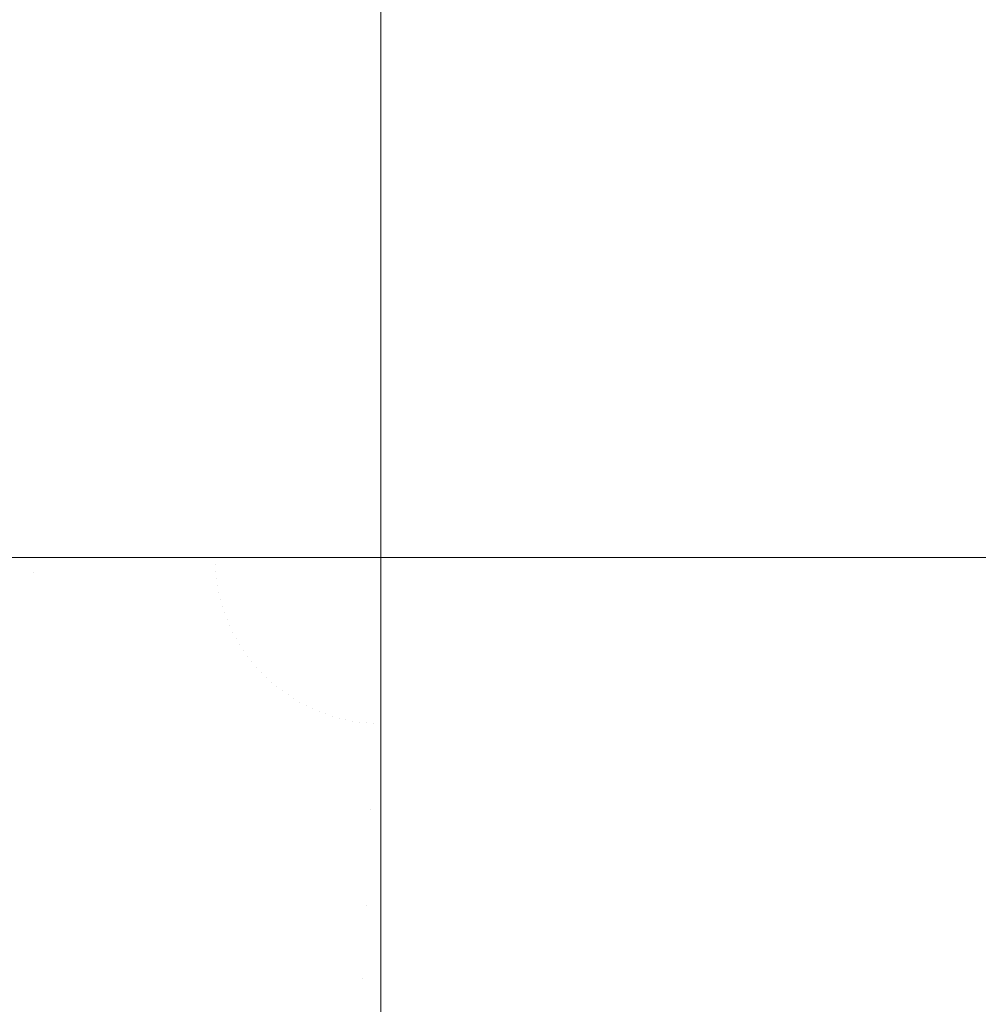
# Model space of a CAD drawing. Header units: centimetres. Extents: x -26 to 27.3, y -25.3 to -23.5.
# Tile 15 of 200: x -25.8992 to -25.8765, y -25.1704 to -25.1472. Entities that reach past the tile are written whole.
import ezdxf

# ---------------------------------------------------------------- set-up
doc = ezdxf.new("R2010")
doc.units = ezdxf.units.CM
doc.header["$LTSCALE"] = 2.54
doc.layers.add('Lucido design-1', color=7, linetype='Continuous')

# ---------------------------------------------------------------- blocks, each defined once
blk = doc.blocks.new('Gruppo-4-1')
at = {"color": 7, "linetype": 'Continuous', "lineweight": 9}
for points, invisible_edges in [([(-25.900592, -25.159888, -350.082171), (-25.900592, -23.559888, -350.082171), (-25.896608, -23.559888, -350.082489), (-25.896608, -25.159888, -350.082489)], 5), ([(-25.898866, -23.559888, -349.283005), (-25.90059, -23.559888, -349.283185), (-25.90059, -25.159888, -349.283185), (-25.898866, -25.159888, -349.283005)], 10), ([(-25.898866, -25.159888, -349.283005), (-25.896606, -25.159888, -349.282868), (-25.896606, -23.559888, -349.282868), (-25.898866, -23.559888, -349.283005)], 10), ([(-25.896608, -25.159888, -350.082489), (-25.896608, -23.559888, -350.082489), (-25.892619, -23.559888, -350.082647), (-25.892619, -25.159888, -350.082647)], 5), ([(-25.894563, -23.559888, -349.282743), (-25.896606, -23.559888, -349.282868), (-25.896606, -25.159888, -349.282868), (-25.894563, -25.159888, -349.282743)], 10), ([(-25.894563, -25.159888, -349.282743), (-25.892619, -25.159888, -349.282705), (-25.892619, -23.559888, -349.282705), (-25.894563, -23.559888, -349.282743)], 10), ([(-25.892619, -23.559888, -349.282705), (-25.892619, -25.159888, -349.282705), (-25.890647, -25.159888, -349.282667), (-25.890647, -23.559888, -349.282667)], 1), ([(-25.892619, -25.159888, -350.082647), (-25.892619, -23.559888, -350.082647), (-25.890647, -23.559888, -350.082667), (-25.890647, -25.159888, -350.082667)], 1), ([(-25.890647, -25.159888, -350.082667), (-25.890647, -23.559888, -350.082667), (-8.190647, -23.559888, -350.082667), (-8.190647, -24.759888, -350.082667)], 8), ([(-8.190647, -24.759888, -350.082667), (-8.190377, -24.77262, -350.082667), (-25.890647, -25.159888, -350.082667)], 10), ([(-8.190377, -24.77262, -350.082667), (-8.189566, -24.78533, -350.082667), (-25.890647, -25.159888, -350.082667)], 10), ([(-25.890647, -25.159888, -350.082667), (-8.189566, -24.78533, -350.082667), (-8.188217, -24.797993, -350.082667)], 9), ([(-8.188217, -24.797993, -350.082667), (-8.186332, -24.810588, -350.082667), (-25.890647, -25.159888, -350.082667)], 10), ([(-8.186332, -24.810588, -350.082667), (-8.183914, -24.823092, -350.082667), (-25.890647, -25.159888, -350.082667)], 10), ([(-25.890647, -25.159888, -350.082667), (-8.183914, -24.823092, -350.082667), (-8.180967, -24.835481, -350.082667)], 9), ([(-8.180967, -24.835481, -350.082667), (-8.177497, -24.847735, -350.082667), (-25.890647, -25.159888, -350.082667)], 10), ([(-25.890647, -25.159888, -350.082667), (-8.177497, -24.847735, -350.082667), (-8.17351, -24.85983, -350.082667)], 9), ([(-25.890647, -25.159888, -350.082667), (-8.17351, -24.85983, -350.082667), (-8.169014, -24.871745, -350.082667)], 9), ([(-25.890647, -25.159888, -350.082667), (-8.169014, -24.871745, -350.082667), (-8.164016, -24.883458, -350.082667)], 9), ([(-25.890647, -25.159888, -350.082667), (-8.164016, -24.883458, -350.082667), (-8.158525, -24.894949, -350.082667)], 9), ([(-8.158525, -24.894949, -350.082667), (-8.152551, -24.906196, -350.082667), (-25.890647, -25.159888, -350.082667)], 10), ([(-25.890647, -25.159888, -350.082667), (-8.152551, -24.906196, -350.082667), (-8.146106, -24.91718, -350.082667)], 9), ([(-8.146106, -24.91718, -350.082667), (-8.1392, -24.92788, -350.082667), (-25.890647, -25.159888, -350.082667)], 10), ([(-8.1392, -24.92788, -350.082667), (-8.131846, -24.938278, -350.082667), (-25.890647, -25.159888, -350.082667)], 10), ([(-25.890647, -25.159888, -350.082667), (-8.131846, -24.938278, -350.082667), (-8.124058, -24.948354, -350.082667)], 9), ([(-25.890647, -25.159888, -350.082667), (-8.124058, -24.948354, -350.082667), (-8.115849, -24.95809, -350.082667)], 9), ([(-25.890647, -25.159888, -350.082667), (-8.115849, -24.95809, -350.082667), (-8.107234, -24.96747, -350.082667)], 9), ([(-8.107234, -24.96747, -350.082667), (-8.098229, -24.976475, -350.082667), (-25.890647, -25.159888, -350.082667)], 10), ([(-25.890647, -25.159888, -350.082667), (-8.098229, -24.976475, -350.082667), (-8.088849, -24.98509, -350.082667)], 9), ([(-8.088849, -24.98509, -350.082667), (-8.079113, -24.993299, -350.082667), (-25.890647, -25.159888, -350.082667)], 10), ([(-8.079113, -24.993299, -350.082667), (-8.069037, -25.001087, -350.082667), (-25.890647, -25.159888, -350.082667)], 10), ([(-25.890647, -25.159888, -350.082667), (-8.069037, -25.001087, -350.082667), (-8.058639, -25.008441, -350.082667)], 9), ([(-8.058639, -25.008441, -350.082667), (-8.047939, -25.015347, -350.082667), (-25.890647, -25.159888, -350.082667)], 10), ([(-25.890647, -25.159888, -350.082667), (-8.047939, -25.015347, -350.082667), (-8.036955, -25.021792, -350.082667)], 9), ([(-25.890647, -25.159888, -350.082667), (-8.036955, -25.021792, -350.082667), (-8.025708, -25.027766, -350.082667)], 9), ([(-8.025708, -25.027766, -350.082667), (-8.014217, -25.033257, -350.082667), (-25.890647, -25.159888, -350.082667)], 10), ([(-25.890647, -25.159888, -350.082667), (-8.014217, -25.033257, -350.082667), (-8.002504, -25.038255, -350.082667)], 9), ([(-8.002504, -25.038255, -350.082667), (-7.990589, -25.042751, -350.082667), (-25.890647, -25.159888, -350.082667)], 10), ([(-25.890647, -25.159888, -350.082667), (-7.990589, -25.042751, -350.082667), (-7.978494, -25.046738, -350.082667)], 9), ([(-25.890647, -25.159888, -350.082667), (-7.978494, -25.046738, -350.082667), (-7.96624, -25.050208, -350.082667)], 9), ([(-7.96624, -25.050208, -350.082667), (-7.953851, -25.053155, -350.082667), (-25.890647, -25.159888, -350.082667)], 10), ([(-25.890647, -25.159888, -350.082667), (-7.953851, -25.053155, -350.082667), (-7.941347, -25.055573, -350.082667)], 9), ([(-25.890647, -25.159888, -350.082667), (-7.941347, -25.055573, -350.082667), (-7.928752, -25.057458, -350.082667)], 9), ([(-7.928752, -25.057458, -350.082667), (-7.916089, -25.058807, -350.082667), (-25.890647, -25.159888, -350.082667)], 10), ([(-25.890647, -25.159888, -350.082667), (-7.916089, -25.058807, -350.082667), (-7.903379, -25.059618, -350.082667)], 9), ([(-25.890647, -25.159888, -350.082667), (-7.903379, -25.059618, -350.082667), (-7.890647, -25.059888, -350.082667)], 9), ([(-7.890647, -25.059888, -350.082667), (9.209353, -25.059888, -350.082667), (-25.890647, -25.159888, -350.082667)], 10), ([(9.209353, -25.059888, -350.082667), (27.209353, -25.159888, -350.082667), (-25.890647, -25.159888, -350.082667)], 9), ([(-25.903145, -25.160419, -349.283452), (-25.898859, -25.160237, -349.283005), (-25.898866, -25.159888, -349.283005), (-25.90059, -25.159888, -349.283185)], 11), ([(-25.900583, -25.16031, -350.082171), (-25.900592, -25.159888, -350.082171), (-25.896608, -25.159888, -350.082489), (-25.896602, -25.160141, -350.082489)], 13), ([(-25.896606, -25.159888, -349.282868), (-25.898866, -25.159888, -349.283005), (-25.898859, -25.160237, -349.283005)], 10), ([(-25.898859, -25.160237, -349.283005), (-25.894559, -25.160054, -349.282743), (-25.894563, -25.159888, -349.282743), (-25.896606, -25.159888, -349.282868)], 11), ([(-25.896602, -25.160141, -350.082489), (-25.896608, -25.159888, -350.082489), (-25.892619, -25.159888, -350.082647), (-25.892617, -25.159972, -350.082647)], 13), ([(-25.896586, -25.160393, -350.082489), (-25.896602, -25.160141, -350.082489), (-25.892617, -25.159972, -350.082647), (-25.892612, -25.160055, -350.082647)], 15), ([(-25.892619, -25.159888, -349.282705), (-25.894563, -25.159888, -349.282743), (-25.894559, -25.160054, -349.282743)], 10), ([(-25.894559, -25.160054, -349.282743), (-25.890647, -25.159888, -349.282667), (-25.892619, -25.159888, -349.282705)], 9), ([(-25.890647, -25.159888, -349.282667), (-25.894559, -25.160054, -349.282743), (-25.894549, -25.16022, -349.282743)], 11), ([(-25.890647, -25.159888, -349.282667), (-25.894549, -25.16022, -349.282743), (-25.894531, -25.160385, -349.282743)], 11), ([(-25.890647, -25.159888, -349.282667), (-25.894531, -25.160385, -349.282743), (-25.894506, -25.16055, -349.282743)], 11), ([(-25.890647, -25.159888, -349.282667), (-25.894506, -25.16055, -349.282743), (-25.894475, -25.160713, -349.282743)], 11), ([(-25.890647, -25.159888, -349.282667), (-25.894475, -25.160713, -349.282743), (-25.894436, -25.160875, -349.282743)], 11), ([(-25.890647, -25.159888, -349.282667), (-25.894436, -25.160875, -349.282743), (-25.894391, -25.161035, -349.282743)], 11), ([(-25.890647, -25.159888, -349.282667), (-25.894391, -25.161035, -349.282743), (-25.894339, -25.161192, -349.282743)], 11), ([(-25.890647, -25.159888, -349.282667), (-25.894339, -25.161192, -349.282743), (-25.89428, -25.161348, -349.282743)], 11), ([(-25.890647, -25.159888, -349.282667), (-25.89428, -25.161348, -349.282743), (-25.894215, -25.161501, -349.282743)], 11), ([(-25.890647, -25.159888, -349.282667), (-25.894215, -25.161501, -349.282743), (-25.894144, -25.161651, -349.282743)], 11), ([(-25.890647, -25.159888, -349.282667), (-25.894144, -25.161651, -349.282743), (-25.894066, -25.161798, -349.282743)], 11), ([(-25.890647, -25.159888, -349.282667), (-25.894066, -25.161798, -349.282743), (-25.893981, -25.161941, -349.282743)], 11), ([(-25.890647, -25.159888, -349.282667), (-25.893981, -25.161941, -349.282743), (-25.893891, -25.162081, -349.282743)], 11), ([(-25.890647, -25.159888, -349.282667), (-25.893891, -25.162081, -349.282743), (-25.893795, -25.162216, -349.282743)], 11), ([(-25.890647, -25.159888, -349.282667), (-25.893795, -25.162216, -349.282743), (-25.893694, -25.162348, -349.282743)], 11), ([(-25.890647, -25.159888, -349.282667), (-25.893694, -25.162348, -349.282743), (-25.893586, -25.162475, -349.282743)], 11), ([(-25.890647, -25.159888, -349.282667), (-25.893586, -25.162475, -349.282743), (-25.893474, -25.162597, -349.282743)], 11), ([(-25.890647, -25.159888, -349.282667), (-25.893474, -25.162597, -349.282743), (-25.893356, -25.162715, -349.282743)], 11), ([(-25.890647, -25.159888, -349.282667), (-25.893356, -25.162715, -349.282743), (-25.893234, -25.162827, -349.282743)], 11), ([(-25.890647, -25.159888, -349.282667), (-25.893234, -25.162827, -349.282743), (-25.893107, -25.162935, -349.282743)], 11), ([(-25.890647, -25.159888, -349.282667), (-25.893107, -25.162935, -349.282743), (-25.892975, -25.163036, -349.282743)], 11), ([(-25.890647, -25.159888, -349.282667), (-25.892975, -25.163036, -349.282743), (-25.89284, -25.163132, -349.282743)], 11), ([(-25.890647, -25.159888, -349.282667), (-25.89284, -25.163132, -349.282743), (-25.8927, -25.163222, -349.282743)], 11), ([(-25.890647, -25.159888, -349.282667), (-25.8927, -25.163222, -349.282743), (-25.892557, -25.163307, -349.282743)], 11), ([(-25.892617, -25.159972, -350.082647), (-25.892619, -25.159888, -350.082647), (-25.890647, -25.159888, -350.082667)], 9), ([(-25.892612, -25.160055, -350.082647), (-25.892617, -25.159972, -350.082647), (-25.890647, -25.159888, -350.082667)], 11), ([(-25.892603, -25.160138, -350.082647), (-25.892612, -25.160055, -350.082647), (-25.890647, -25.159888, -350.082667)], 11), ([(-25.892591, -25.160221, -350.082647), (-25.892603, -25.160138, -350.082647), (-25.890647, -25.159888, -350.082667)], 11), ([(-25.892575, -25.160303, -350.082647), (-25.892591, -25.160221, -350.082647), (-25.890647, -25.159888, -350.082667)], 11), ([(-25.892555, -25.160385, -350.082647), (-25.892575, -25.160303, -350.082647), (-25.890647, -25.159888, -350.082667)], 11), ([(-25.890647, -25.159888, -349.282667), (-25.892557, -25.163307, -349.282743), (-25.89241, -25.163384, -349.282743)], 11), ([(-25.892533, -25.160465, -350.082647), (-25.892555, -25.160385, -350.082647), (-25.890647, -25.159888, -350.082667)], 11), ([(-25.892506, -25.160545, -350.082647), (-25.892533, -25.160465, -350.082647), (-25.890647, -25.159888, -350.082667)], 11), ([(-25.892477, -25.160623, -350.082647), (-25.892506, -25.160545, -350.082647), (-25.890647, -25.159888, -350.082667)], 11), ([(-25.892444, -25.1607, -350.082647), (-25.892477, -25.160623, -350.082647), (-25.890647, -25.159888, -350.082667)], 11), ([(-25.892408, -25.160776, -350.082647), (-25.892444, -25.1607, -350.082647), (-25.890647, -25.159888, -350.082667)], 11), ([(-25.890647, -25.159888, -349.282667), (-25.89241, -25.163384, -349.282743), (-25.89226, -25.163456, -349.282743)], 11), ([(-25.892369, -25.16085, -350.082647), (-25.892408, -25.160776, -350.082647), (-25.890647, -25.159888, -350.082667)], 11), ([(-25.892326, -25.160922, -350.082647), (-25.892369, -25.16085, -350.082647), (-25.890647, -25.159888, -350.082667)], 11), ([(-25.892281, -25.160992, -350.082647), (-25.892326, -25.160922, -350.082647), (-25.890647, -25.159888, -350.082667)], 11), ([(-25.892233, -25.161061, -350.082647), (-25.892281, -25.160992, -350.082647), (-25.890647, -25.159888, -350.082667)], 11), ([(-25.890647, -25.159888, -349.282667), (-25.89226, -25.163456, -349.282743), (-25.892107, -25.163521, -349.282743)], 11), ([(-25.892181, -25.161127, -350.082647), (-25.892233, -25.161061, -350.082647), (-25.890647, -25.159888, -350.082667)], 11), ([(-25.892127, -25.161191, -350.082647), (-25.892181, -25.161127, -350.082647), (-25.890647, -25.159888, -350.082667)], 11), ([(-25.892071, -25.161253, -350.082647), (-25.892127, -25.161191, -350.082647), (-25.890647, -25.159888, -350.082667)], 11), ([(-25.890647, -25.159888, -349.282667), (-25.892107, -25.163521, -349.282743), (-25.891951, -25.16358, -349.282743)], 11), ([(-25.892012, -25.161312, -350.082647), (-25.892071, -25.161253, -350.082647), (-25.890647, -25.159888, -350.082667)], 11), ([(-25.89195, -25.161368, -350.082647), (-25.892012, -25.161312, -350.082647), (-25.890647, -25.159888, -350.082667)], 11), ([(-25.890647, -25.159888, -349.282667), (-25.891951, -25.16358, -349.282743), (-25.891794, -25.163632, -349.282743)], 11), ([(-25.891886, -25.161422, -350.082647), (-25.89195, -25.161368, -350.082647), (-25.890647, -25.159888, -350.082667)], 11), ([(-25.89182, -25.161474, -350.082647), (-25.891886, -25.161422, -350.082647), (-25.890647, -25.159888, -350.082667)], 11), ([(-25.891751, -25.161522, -350.082647), (-25.89182, -25.161474, -350.082647), (-25.890647, -25.159888, -350.082667)], 11), ([(-25.890647, -25.159888, -349.282667), (-25.891794, -25.163632, -349.282743), (-25.891634, -25.163677, -349.282743)], 11), ([(-25.891681, -25.161567, -350.082647), (-25.891751, -25.161522, -350.082647), (-25.890647, -25.159888, -350.082667)], 11), ([(-25.891609, -25.16161, -350.082647), (-25.891681, -25.161567, -350.082647), (-25.890647, -25.159888, -350.082667)], 11), ([(-25.890647, -25.159888, -349.282667), (-25.891634, -25.163677, -349.282743), (-25.891472, -25.163716, -349.282743)], 11), ([(-25.891535, -25.161649, -350.082647), (-25.891609, -25.16161, -350.082647), (-25.890647, -25.159888, -350.082667)], 11), ([(-25.891459, -25.161685, -350.082647), (-25.891535, -25.161649, -350.082647), (-25.890647, -25.159888, -350.082667)], 11), ([(-25.890647, -25.159888, -349.282667), (-25.891472, -25.163716, -349.282743), (-25.891309, -25.163747, -349.282743)], 11), ([(-25.891382, -25.161718, -350.082647), (-25.891459, -25.161685, -350.082647), (-25.890647, -25.159888, -350.082667)], 11), ([(-25.891304, -25.161747, -350.082647), (-25.891382, -25.161718, -350.082647), (-25.890647, -25.159888, -350.082667)], 11), ([(-25.890647, -25.159888, -349.282667), (-25.891309, -25.163747, -349.282743), (-25.891144, -25.163772, -349.282743)], 11), ([(-25.891224, -25.161774, -350.082647), (-25.891304, -25.161747, -350.082647), (-25.890647, -25.159888, -350.082667)], 11), ([(-25.891144, -25.161796, -350.082647), (-25.891224, -25.161774, -350.082647), (-25.890647, -25.159888, -350.082667)], 11), ([(-25.890647, -25.159888, -349.282667), (-25.891144, -25.163772, -349.282743), (-25.890979, -25.16379, -349.282743)], 11), ([(-25.891062, -25.161816, -350.082647), (-25.891144, -25.161796, -350.082647), (-25.890647, -25.159888, -350.082667)], 11), ([(-25.89098, -25.161832, -350.082647), (-25.891062, -25.161816, -350.082647), (-25.890647, -25.159888, -350.082667)], 11), ([(-25.890897, -25.161844, -350.082647), (-25.89098, -25.161832, -350.082647), (-25.890647, -25.159888, -350.082667)], 11), ([(-25.890647, -25.159888, -349.282667), (-25.890979, -25.16379, -349.282743), (-25.890813, -25.1638, -349.282743)], 11), ([(-25.890814, -25.161853, -350.082647), (-25.890897, -25.161844, -350.082647), (-25.890647, -25.159888, -350.082667)], 11), ([(-25.890731, -25.161858, -350.082647), (-25.890814, -25.161853, -350.082647), (-25.890647, -25.159888, -350.082667)], 11), ([(-25.890647, -25.159888, -349.282667), (-25.890813, -25.1638, -349.282743), (-25.890647, -25.163804, -349.282743)], 3), ([(-25.890647, -25.16186, -350.082647), (-25.890731, -25.161858, -350.082647), (-25.890647, -25.159888, -350.082667)], 3), ([(27.209353, -25.163804, -349.282743), (27.209353, -25.159888, -349.282667), (-25.890647, -25.159888, -349.282667), (-25.890647, -25.163804, -349.282743)], 8), ([(-25.890647, -25.16186, -350.082647), (-25.890647, -25.159888, -350.082667), (27.209353, -25.159888, -350.082667), (27.209353, -25.16186, -350.082647)], 8), ([(-25.900556, -25.160731, -350.082171), (-25.900583, -25.16031, -350.082171), (-25.896602, -25.160141, -350.082489), (-25.896586, -25.160393, -350.082489)], 15), ([(-25.894549, -25.16022, -349.282743), (-25.894559, -25.160054, -349.282743), (-25.898859, -25.160237, -349.283005), (-25.898837, -25.160585, -349.283005)], 15), ([(-25.896559, -25.160645, -350.082489), (-25.896586, -25.160393, -350.082489), (-25.892612, -25.160055, -350.082647), (-25.892603, -25.160138, -350.082647)], 15), ([(-25.896522, -25.160895, -350.082489), (-25.896559, -25.160645, -350.082489), (-25.892603, -25.160138, -350.082647), (-25.892591, -25.160221, -350.082647)], 15), ([(-25.898837, -25.160585, -349.283005), (-25.898859, -25.160237, -349.283005), (-25.903145, -25.160419, -349.283452), (-25.903111, -25.160949, -349.283452)], 15), ([(-25.900512, -25.161151, -350.082171), (-25.900556, -25.160731, -350.082171), (-25.896586, -25.160393, -350.082489), (-25.896559, -25.160645, -350.082489)], 15), ([(-25.894531, -25.160385, -349.282743), (-25.894549, -25.16022, -349.282743), (-25.898837, -25.160585, -349.283005), (-25.8988, -25.160932, -349.283005)], 15), ([(-25.894506, -25.16055, -349.282743), (-25.894531, -25.160385, -349.282743), (-25.8988, -25.160932, -349.283005), (-25.898748, -25.161277, -349.283005)], 15), ([(-25.896474, -25.161144, -350.082489), (-25.896522, -25.160895, -350.082489), (-25.892591, -25.160221, -350.082647), (-25.892575, -25.160303, -350.082647)], 15), ([(-25.896415, -25.16139, -350.082489), (-25.896474, -25.161144, -350.082489), (-25.892575, -25.160303, -350.082647), (-25.892555, -25.160385, -350.082647)], 15), ([(-25.896346, -25.161633, -350.082489), (-25.896415, -25.16139, -350.082489), (-25.892555, -25.160385, -350.082647), (-25.892533, -25.160465, -350.082647)], 15), ([(-25.8988, -25.160932, -349.283005), (-25.898837, -25.160585, -349.283005), (-25.903111, -25.160949, -349.283452), (-25.903055, -25.161477, -349.283452)], 15), ([(-25.900449, -25.161569, -350.082171), (-25.900512, -25.161151, -350.082171), (-25.896559, -25.160645, -350.082489), (-25.896522, -25.160895, -350.082489)], 15), ([(-25.894475, -25.160713, -349.282743), (-25.894506, -25.16055, -349.282743), (-25.898748, -25.161277, -349.283005), (-25.898682, -25.16162, -349.283005)], 15), ([(-25.896267, -25.161874, -350.082489), (-25.896346, -25.161633, -350.082489), (-25.892533, -25.160465, -350.082647), (-25.892506, -25.160545, -350.082647)], 15), ([(-25.896178, -25.16211, -350.082489), (-25.896267, -25.161874, -350.082489), (-25.892506, -25.160545, -350.082647), (-25.892477, -25.160623, -350.082647)], 15), ([(-25.896078, -25.162343, -350.082489), (-25.896178, -25.16211, -350.082489), (-25.892477, -25.160623, -350.082647), (-25.892444, -25.1607, -350.082647)], 15), ([(-25.900369, -25.161983, -350.082171), (-25.900449, -25.161569, -350.082171), (-25.896522, -25.160895, -350.082489), (-25.896474, -25.161144, -350.082489)], 15), ([(-25.894436, -25.160875, -349.282743), (-25.894475, -25.160713, -349.282743), (-25.898682, -25.16162, -349.283005), (-25.898601, -25.161959, -349.283005)], 15), ([(-25.894391, -25.161035, -349.282743), (-25.894436, -25.160875, -349.282743), (-25.898601, -25.161959, -349.283005), (-25.898506, -25.162295, -349.283005)], 15), ([(-25.895969, -25.162571, -350.082489), (-25.896078, -25.162343, -350.082489), (-25.892444, -25.1607, -350.082647), (-25.892408, -25.160776, -350.082647)], 15), ([(-25.895851, -25.162795, -350.082489), (-25.895969, -25.162571, -350.082489), (-25.892408, -25.160776, -350.082647), (-25.892369, -25.16085, -350.082647)], 15), ([(-25.895723, -25.163013, -350.082489), (-25.895851, -25.162795, -350.082489), (-25.892369, -25.16085, -350.082647), (-25.892326, -25.160922, -350.082647)], 15), ([(-25.898748, -25.161277, -349.283005), (-25.8988, -25.160932, -349.283005), (-25.903055, -25.161477, -349.283452), (-25.902976, -25.162002, -349.283452)], 15), ([(-25.894339, -25.161192, -349.282743), (-25.894391, -25.161035, -349.282743), (-25.898506, -25.162295, -349.283005), (-25.898397, -25.162626, -349.283005)], 15), ([(-25.895585, -25.163226, -350.082489), (-25.895723, -25.163013, -350.082489), (-25.892326, -25.160922, -350.082647), (-25.892281, -25.160992, -350.082647)], 15), ([(-25.895439, -25.163432, -350.082489), (-25.895585, -25.163226, -350.082489), (-25.892281, -25.160992, -350.082647), (-25.892233, -25.161061, -350.082647)], 15), ([(-25.895284, -25.163633, -350.082489), (-25.895439, -25.163432, -350.082489), (-25.892233, -25.161061, -350.082647), (-25.892181, -25.161127, -350.082647)], 15), ([(-25.895121, -25.163826, -350.082489), (-25.895284, -25.163633, -350.082489), (-25.892181, -25.161127, -350.082647), (-25.892127, -25.161191, -350.082647)], 15), ([(-25.898682, -25.16162, -349.283005), (-25.898748, -25.161277, -349.283005), (-25.902976, -25.162002, -349.283452), (-25.902875, -25.162523, -349.283452)], 15), ([(-25.900271, -25.162394, -350.082171), (-25.900369, -25.161983, -350.082171), (-25.896474, -25.161144, -350.082489), (-25.896415, -25.16139, -350.082489)], 15), ([(-25.89428, -25.161348, -349.282743), (-25.894339, -25.161192, -349.282743), (-25.898397, -25.162626, -349.283005), (-25.898274, -25.162953, -349.283005)], 15), ([(-25.894215, -25.161501, -349.282743), (-25.89428, -25.161348, -349.282743), (-25.898274, -25.162953, -349.283005), (-25.898137, -25.163274, -349.283005)], 15), ([(-25.89495, -25.164012, -350.082489), (-25.895121, -25.163826, -350.082489), (-25.892127, -25.161191, -350.082647), (-25.892071, -25.161253, -350.082647)], 15), ([(-25.894771, -25.164191, -350.082489), (-25.89495, -25.164012, -350.082489), (-25.892071, -25.161253, -350.082647), (-25.892012, -25.161312, -350.082647)], 15), ([(-25.894585, -25.164362, -350.082489), (-25.894771, -25.164191, -350.082489), (-25.892012, -25.161312, -350.082647), (-25.89195, -25.161368, -350.082647)], 15), ([(-25.894392, -25.164525, -350.082489), (-25.894585, -25.164362, -350.082489), (-25.89195, -25.161368, -350.082647), (-25.891886, -25.161422, -350.082647)], 15), ([(-25.900156, -25.1628, -350.082171), (-25.900271, -25.162394, -350.082171), (-25.896415, -25.16139, -350.082489), (-25.896346, -25.161633, -350.082489)], 15), ([(-25.894144, -25.161651, -349.282743), (-25.894215, -25.161501, -349.282743), (-25.898137, -25.163274, -349.283005), (-25.897986, -25.163588, -349.283005)], 15), ([(-25.894191, -25.16468, -350.082489), (-25.894392, -25.164525, -350.082489), (-25.891886, -25.161422, -350.082647), (-25.89182, -25.161474, -350.082647)], 15), ([(-25.893985, -25.164826, -350.082489), (-25.894191, -25.16468, -350.082489), (-25.89182, -25.161474, -350.082647), (-25.891751, -25.161522, -350.082647)], 15), ([(-25.893772, -25.164964, -350.082489), (-25.893985, -25.164826, -350.082489), (-25.891751, -25.161522, -350.082647), (-25.891681, -25.161567, -350.082647)], 15), ([(-25.893554, -25.165092, -350.082489), (-25.893772, -25.164964, -350.082489), (-25.891681, -25.161567, -350.082647), (-25.891609, -25.16161, -350.082647)], 15), ([(-25.898601, -25.161959, -349.283005), (-25.898682, -25.16162, -349.283005), (-25.902875, -25.162523, -349.283452), (-25.902752, -25.16304, -349.283452)], 15), ([(-25.900024, -25.163201, -350.082171), (-25.900156, -25.1628, -350.082171), (-25.896346, -25.161633, -350.082489), (-25.896267, -25.161874, -350.082489)], 15), ([(-25.894066, -25.161798, -349.282743), (-25.894144, -25.161651, -349.282743), (-25.897986, -25.163588, -349.283005), (-25.897823, -25.163897, -349.283005)], 15), ([(-25.893981, -25.161941, -349.282743), (-25.894066, -25.161798, -349.282743), (-25.897823, -25.163897, -349.283005), (-25.897646, -25.164198, -349.283005)], 15), ([(-25.89333, -25.16521, -350.082489), (-25.893554, -25.165092, -350.082489), (-25.891609, -25.16161, -350.082647), (-25.891535, -25.161649, -350.082647)], 15), ([(-25.893102, -25.165319, -350.082489), (-25.89333, -25.16521, -350.082489), (-25.891535, -25.161649, -350.082647), (-25.891459, -25.161685, -350.082647)], 15), ([(-25.892869, -25.165419, -350.082489), (-25.893102, -25.165319, -350.082489), (-25.891459, -25.161685, -350.082647), (-25.891382, -25.161718, -350.082647)], 15), ([(-25.892633, -25.165508, -350.082489), (-25.892869, -25.165419, -350.082489), (-25.891382, -25.161718, -350.082647), (-25.891304, -25.161747, -350.082647)], 15), ([(-25.892392, -25.165587, -350.082489), (-25.892633, -25.165508, -350.082489), (-25.891304, -25.161747, -350.082647), (-25.891224, -25.161774, -350.082647)], 15), ([(-25.892149, -25.165656, -350.082489), (-25.892392, -25.165587, -350.082489), (-25.891224, -25.161774, -350.082647), (-25.891144, -25.161796, -350.082647)], 15), ([(-25.891903, -25.165715, -350.082489), (-25.892149, -25.165656, -350.082489), (-25.891144, -25.161796, -350.082647), (-25.891062, -25.161816, -350.082647)], 15), ([(-25.891654, -25.165763, -350.082489), (-25.891903, -25.165715, -350.082489), (-25.891062, -25.161816, -350.082647), (-25.89098, -25.161832, -350.082647)], 15), ([(-25.891404, -25.1658, -350.082489), (-25.891654, -25.165763, -350.082489), (-25.89098, -25.161832, -350.082647), (-25.890897, -25.161844, -350.082647)], 15), ([(-25.898506, -25.162295, -349.283005), (-25.898601, -25.161959, -349.283005), (-25.902752, -25.16304, -349.283452), (-25.902608, -25.163551, -349.283452)], 15), ([(-25.899875, -25.163596, -350.082171), (-25.900024, -25.163201, -350.082171), (-25.896267, -25.161874, -350.082489), (-25.896178, -25.16211, -350.082489)], 15), ([(-25.893891, -25.162081, -349.282743), (-25.893981, -25.161941, -349.282743), (-25.897646, -25.164198, -349.283005), (-25.897457, -25.164491, -349.283005)], 15), ([(-25.891152, -25.165827, -350.082489), (-25.891404, -25.1658, -350.082489), (-25.890897, -25.161844, -350.082647), (-25.890814, -25.161853, -350.082647)], 15), ([(-25.8909, -25.165843, -350.082489), (-25.891152, -25.165827, -350.082489), (-25.890814, -25.161853, -350.082647), (-25.890731, -25.161858, -350.082647)], 15), ([(-25.8909, -25.165843, -350.082489), (-25.890731, -25.161858, -350.082647), (-25.890647, -25.16186, -350.082647), (-25.890647, -25.164249, -350.082552)], 11), ([(27.209353, -25.16186, -350.082647), (27.209353, -25.164249, -350.082552), (-25.890647, -25.164249, -350.082552), (-25.890647, -25.16186, -350.082647)], 10), ([(-25.898397, -25.162626, -349.283005), (-25.898506, -25.162295, -349.283005), (-25.902608, -25.163551, -349.283452), (-25.902441, -25.164055, -349.283452)], 15), ([(-25.899709, -25.163984, -350.082171), (-25.899875, -25.163596, -350.082171), (-25.896178, -25.16211, -350.082489), (-25.896078, -25.162343, -350.082489)], 15), ([(-25.893795, -25.162216, -349.282743), (-25.893891, -25.162081, -349.282743), (-25.897457, -25.164491, -349.283005), (-25.897255, -25.164776, -349.283005)], 15), ([(-25.893694, -25.162348, -349.282743), (-25.893795, -25.162216, -349.282743), (-25.897255, -25.164776, -349.283005), (-25.897042, -25.165052, -349.283005)], 15), ([(-25.899527, -25.164365, -350.082171), (-25.899709, -25.163984, -350.082171), (-25.896078, -25.162343, -350.082489), (-25.895969, -25.162571, -350.082489)], 15), ([(-25.893586, -25.162475, -349.282743), (-25.893694, -25.162348, -349.282743), (-25.897042, -25.165052, -349.283005), (-25.896817, -25.165318, -349.283005)], 15), ([(-25.893474, -25.162597, -349.282743), (-25.893586, -25.162475, -349.282743), (-25.896817, -25.165318, -349.283005), (-25.896581, -25.165575, -349.283005)], 15), ([(-25.898274, -25.162953, -349.283005), (-25.898397, -25.162626, -349.283005), (-25.902441, -25.164055, -349.283452), (-25.902254, -25.164552, -349.283452)], 15), ([(-25.899329, -25.164738, -350.082171), (-25.899527, -25.164365, -350.082171), (-25.895969, -25.162571, -350.082489), (-25.895851, -25.162795, -350.082489)], 15), ([(-25.893356, -25.162715, -349.282743), (-25.893474, -25.162597, -349.282743), (-25.896581, -25.165575, -349.283005), (-25.896334, -25.165822, -349.283005)], 15), ([(-25.893234, -25.162827, -349.282743), (-25.893356, -25.162715, -349.282743), (-25.896334, -25.165822, -349.283005), (-25.896077, -25.166058, -349.283005)], 15), ([(-25.898137, -25.163274, -349.283005), (-25.898274, -25.162953, -349.283005), (-25.902254, -25.164552, -349.283452), (-25.902046, -25.16504, -349.283452)], 15), ([(-25.899116, -25.165102, -350.082171), (-25.899329, -25.164738, -350.082171), (-25.895851, -25.162795, -350.082489), (-25.895723, -25.163013, -350.082489)], 15), ([(-25.893107, -25.162935, -349.282743), (-25.893234, -25.162827, -349.282743), (-25.896077, -25.166058, -349.283005), (-25.895811, -25.166283, -349.283005)], 15), ([(-25.892975, -25.163036, -349.282743), (-25.893107, -25.162935, -349.282743), (-25.895811, -25.166283, -349.283005), (-25.895535, -25.166496, -349.283005)], 15), ([(-25.898887, -25.165457, -350.082171), (-25.899116, -25.165102, -350.082171), (-25.895723, -25.163013, -350.082489), (-25.895585, -25.163226, -350.082489)], 15), ([(-25.898643, -25.165802, -350.082171), (-25.898887, -25.165457, -350.082171), (-25.895585, -25.163226, -350.082489), (-25.895439, -25.163432, -350.082489)], 15), ([(-25.89284, -25.163132, -349.282743), (-25.892975, -25.163036, -349.282743), (-25.895535, -25.166496, -349.283005), (-25.89525, -25.166698, -349.283005)], 15), ([(-25.8927, -25.163222, -349.282743), (-25.89284, -25.163132, -349.282743), (-25.89525, -25.166698, -349.283005), (-25.894957, -25.166887, -349.283005)], 15), ([(-25.892557, -25.163307, -349.282743), (-25.8927, -25.163222, -349.282743), (-25.894957, -25.166887, -349.283005), (-25.894656, -25.167064, -349.283005)], 15), ([(-25.897986, -25.163588, -349.283005), (-25.898137, -25.163274, -349.283005), (-25.902046, -25.16504, -349.283452), (-25.901817, -25.16552, -349.283452)], 15), ([(-25.898385, -25.166136, -350.082171), (-25.898643, -25.165802, -350.082171), (-25.895439, -25.163432, -350.082489), (-25.895284, -25.163633, -350.082489)], 15), ([(-25.89241, -25.163384, -349.282743), (-25.892557, -25.163307, -349.282743), (-25.894656, -25.167064, -349.283005), (-25.894347, -25.167227, -349.283005)], 15), ([(-25.89226, -25.163456, -349.282743), (-25.89241, -25.163384, -349.282743), (-25.894347, -25.167227, -349.283005), (-25.894033, -25.167378, -349.283005)], 15), ([(-25.892107, -25.163521, -349.282743), (-25.89226, -25.163456, -349.282743), (-25.894033, -25.167378, -349.283005), (-25.893712, -25.167515, -349.283005)], 15), ([(-25.897823, -25.163897, -349.283005), (-25.897986, -25.163588, -349.283005), (-25.901817, -25.16552, -349.283452), (-25.901568, -25.165989, -349.283452)], 15), ([(-25.898113, -25.166458, -350.082171), (-25.898385, -25.166136, -350.082171), (-25.895284, -25.163633, -350.082489), (-25.895121, -25.163826, -350.082489)], 15), ([(-25.891951, -25.16358, -349.282743), (-25.892107, -25.163521, -349.282743), (-25.893712, -25.167515, -349.283005), (-25.893385, -25.167638, -349.283005)], 15), ([(-25.891794, -25.163632, -349.282743), (-25.891951, -25.16358, -349.282743), (-25.893385, -25.167638, -349.283005), (-25.893054, -25.167747, -349.283005)], 15), ([(-25.891634, -25.163677, -349.282743), (-25.891794, -25.163632, -349.282743), (-25.893054, -25.167747, -349.283005), (-25.892718, -25.167842, -349.283005)], 15), ([(-25.891472, -25.163716, -349.282743), (-25.891634, -25.163677, -349.282743), (-25.892718, -25.167842, -349.283005), (-25.892379, -25.167923, -349.283005)], 15), ([(-25.897646, -25.164198, -349.283005), (-25.897823, -25.163897, -349.283005), (-25.901568, -25.165989, -349.283452), (-25.901299, -25.166447, -349.283452)], 15), ([(-25.897827, -25.166769, -350.082171), (-25.898113, -25.166458, -350.082171), (-25.895121, -25.163826, -350.082489), (-25.89495, -25.164012, -350.082489)], 15), ([(-25.891309, -25.163747, -349.282743), (-25.891472, -25.163716, -349.282743), (-25.892379, -25.167923, -349.283005), (-25.892036, -25.167989, -349.283005)], 15), ([(-25.891144, -25.163772, -349.282743), (-25.891309, -25.163747, -349.282743), (-25.892036, -25.167989, -349.283005), (-25.891691, -25.168041, -349.283005)], 15), ([(-25.890979, -25.16379, -349.282743), (-25.891144, -25.163772, -349.282743), (-25.891691, -25.168041, -349.283005), (-25.891344, -25.168078, -349.283005)], 15), ([(-25.890813, -25.1638, -349.282743), (-25.890979, -25.16379, -349.282743), (-25.891344, -25.168078, -349.283005), (-25.890996, -25.1681, -349.283005)], 15), ([(-25.890813, -25.1638, -349.282743), (-25.890996, -25.1681, -349.283005), (-25.890647, -25.168107, -349.283005), (-25.890647, -25.164249, -349.28277)], 11), ([(-25.890647, -25.164249, -349.28277), (-25.890647, -25.163804, -349.282743), (-25.890813, -25.1638, -349.282743)], 10), ([(-25.890647, -25.163804, -349.282743), (-25.890647, -25.164249, -349.28277), (27.209353, -25.164249, -349.28277), (27.209353, -25.163804, -349.282743)], 10), ([(-25.897528, -25.167068, -350.082171), (-25.897827, -25.166769, -350.082171), (-25.89495, -25.164012, -350.082489), (-25.894771, -25.164191, -350.082489)], 15), ([(-25.897457, -25.164491, -349.283005), (-25.897646, -25.164198, -349.283005), (-25.901299, -25.166447, -349.283452), (-25.901011, -25.166893, -349.283452)], 15), ([(-25.897217, -25.167354, -350.082171), (-25.897528, -25.167068, -350.082171), (-25.894771, -25.164191, -350.082489), (-25.894585, -25.164362, -350.082489)], 15), ([(-25.896895, -25.167626, -350.082171), (-25.897217, -25.167354, -350.082171), (-25.894585, -25.164362, -350.082489), (-25.894392, -25.164525, -350.082489)], 15), ([(-25.890647, -25.164249, -350.082552), (-25.890647, -25.165849, -350.082489), (-25.8909, -25.165843, -350.082489)], 10), ([(27.209353, -25.168107, -349.283005), (27.209353, -25.164249, -349.28277), (-25.890647, -25.164249, -349.28277), (-25.890647, -25.168107, -349.283005)], 10), ([(-25.890647, -25.165849, -350.082489), (-25.890647, -25.164249, -350.082552), (27.209353, -25.164249, -350.082552), (27.209353, -25.165849, -350.082489)], 10), ([(-25.897255, -25.164776, -349.283005), (-25.897457, -25.164491, -349.283005), (-25.901011, -25.166893, -349.283452), (-25.900704, -25.167326, -349.283452)], 15), ([(-25.896561, -25.167884, -350.082171), (-25.896895, -25.167626, -350.082171), (-25.894392, -25.164525, -350.082489), (-25.894191, -25.16468, -350.082489)], 15), ([(-25.9025, -25.167186, -350.081693), (-25.902799, -25.166676, -350.081693), (-25.899329, -25.164738, -350.082171), (-25.899116, -25.165102, -350.082171)], 15), ([(-25.897042, -25.165052, -349.283005), (-25.897255, -25.164776, -349.283005), (-25.900704, -25.167326, -349.283452), (-25.900379, -25.167746, -349.283452)], 15), ([(-25.896216, -25.168128, -350.082171), (-25.896561, -25.167884, -350.082171), (-25.894191, -25.16468, -350.082489), (-25.893985, -25.164826, -350.082489)], 15), ([(-25.895861, -25.168357, -350.082171), (-25.896216, -25.168128, -350.082171), (-25.893985, -25.164826, -350.082489), (-25.893772, -25.164964, -350.082489)], 15), ([(-25.896817, -25.165318, -349.283005), (-25.897042, -25.165052, -349.283005), (-25.900379, -25.167746, -349.283452), (-25.900037, -25.168152, -349.283452)], 15), ([(-25.895497, -25.16857, -350.082171), (-25.895861, -25.168357, -350.082171), (-25.893772, -25.164964, -350.082489), (-25.893554, -25.165092, -350.082489)], 15), ([(-25.895124, -25.168768, -350.082171), (-25.895497, -25.16857, -350.082171), (-25.893554, -25.165092, -350.082489), (-25.89333, -25.16521, -350.082489)], 15), ([(-25.902179, -25.167682, -350.081693), (-25.9025, -25.167186, -350.081693), (-25.899116, -25.165102, -350.082171), (-25.898887, -25.165457, -350.082171)], 15), ([(-25.896581, -25.165575, -349.283005), (-25.896817, -25.165318, -349.283005), (-25.900037, -25.168152, -349.283452), (-25.899678, -25.168543, -349.283452)], 15), ([(-25.894743, -25.16895, -350.082171), (-25.895124, -25.168768, -350.082171), (-25.89333, -25.16521, -350.082489), (-25.893102, -25.165319, -350.082489)], 15), ([(-25.894355, -25.169116, -350.082171), (-25.894743, -25.16895, -350.082171), (-25.893102, -25.165319, -350.082489), (-25.892869, -25.165419, -350.082489)], 15), ([(-25.901838, -25.168165, -350.081693), (-25.902179, -25.167682, -350.081693), (-25.898887, -25.165457, -350.082171), (-25.898643, -25.165802, -350.082171)], 15), ([(-25.89396, -25.169265, -350.082171), (-25.894355, -25.169116, -350.082171), (-25.892869, -25.165419, -350.082489), (-25.892633, -25.165508, -350.082489)], 15), ([(-25.893559, -25.169397, -350.082171), (-25.89396, -25.169265, -350.082171), (-25.892633, -25.165508, -350.082489), (-25.892392, -25.165587, -350.082489)], 15), ([(-25.896334, -25.165822, -349.283005), (-25.896581, -25.165575, -349.283005), (-25.899678, -25.168543, -349.283452), (-25.899302, -25.168919, -349.283452)], 15), ([(-25.893153, -25.169512, -350.082171), (-25.893559, -25.169397, -350.082171), (-25.892392, -25.165587, -350.082489), (-25.892149, -25.165656, -350.082489)], 15), ([(-25.892742, -25.16961, -350.082171), (-25.893153, -25.169512, -350.082171), (-25.892149, -25.165656, -350.082489), (-25.891903, -25.165715, -350.082489)], 15), ([(-25.892328, -25.16969, -350.082171), (-25.892742, -25.16961, -350.082171), (-25.891903, -25.165715, -350.082489), (-25.891654, -25.165763, -350.082489)], 15), ([(-25.89191, -25.169753, -350.082171), (-25.892328, -25.16969, -350.082171), (-25.891654, -25.165763, -350.082489), (-25.891404, -25.1658, -350.082489)], 15), ([(-25.901477, -25.168632, -350.081693), (-25.901838, -25.168165, -350.081693), (-25.898643, -25.165802, -350.082171), (-25.898385, -25.166136, -350.082171)], 15), ([(-25.896077, -25.166058, -349.283005), (-25.896334, -25.165822, -349.283005), (-25.899302, -25.168919, -349.283452), (-25.898911, -25.169278, -349.283452)], 15), ([(-25.89149, -25.169797, -350.082171), (-25.89191, -25.169753, -350.082171), (-25.891404, -25.1658, -350.082489), (-25.891152, -25.165827, -350.082489)], 15), ([(-25.891069, -25.169824, -350.082171), (-25.89149, -25.169797, -350.082171), (-25.891152, -25.165827, -350.082489), (-25.8909, -25.165843, -350.082489)], 15), ([(-25.891069, -25.169824, -350.082171), (-25.8909, -25.165843, -350.082489), (-25.890647, -25.165849, -350.082489), (-25.890647, -25.168602, -350.082269)], 11), ([(27.209353, -25.165849, -350.082489), (27.209353, -25.168602, -350.082269), (-25.890647, -25.168602, -350.082269), (-25.890647, -25.165849, -350.082489)], 10), ([(-25.901096, -25.169084, -350.081693), (-25.901477, -25.168632, -350.081693), (-25.898385, -25.166136, -350.082171), (-25.898113, -25.166458, -350.082171)], 15), ([(-25.895811, -25.166283, -349.283005), (-25.896077, -25.166058, -349.283005), (-25.898911, -25.169278, -349.283452), (-25.898505, -25.16962, -349.283452)], 15), ([(-25.900696, -25.169519, -350.081693), (-25.901096, -25.169084, -350.081693), (-25.898113, -25.166458, -350.082171), (-25.897827, -25.166769, -350.082171)], 15), ([(-25.895535, -25.166496, -349.283005), (-25.895811, -25.166283, -349.283005), (-25.898505, -25.16962, -349.283452), (-25.898085, -25.169945, -349.283452)], 15), ([(-25.89525, -25.166698, -349.283005), (-25.895535, -25.166496, -349.283005), (-25.898085, -25.169945, -349.283452), (-25.897652, -25.170252, -349.283452)], 15), ([(-25.894957, -25.166887, -349.283005), (-25.89525, -25.166698, -349.283005), (-25.897652, -25.170252, -349.283452), (-25.897206, -25.17054, -349.283452)], 15), ([(-25.900278, -25.169937, -350.081693), (-25.900696, -25.169519, -350.081693), (-25.897827, -25.166769, -350.082171), (-25.897528, -25.167068, -350.082171)], 15), ([(-25.894656, -25.167064, -349.283005), (-25.894957, -25.166887, -349.283005), (-25.897206, -25.17054, -349.283452), (-25.896748, -25.170809, -349.283452)], 15), ([(-25.899843, -25.170337, -350.081693), (-25.900278, -25.169937, -350.081693), (-25.897528, -25.167068, -350.082171), (-25.897217, -25.167354, -350.082171)], 15), ([(-25.894347, -25.167227, -349.283005), (-25.894656, -25.167064, -349.283005), (-25.896748, -25.170809, -349.283452), (-25.896279, -25.171058, -349.283452)], 15), ([(-25.899391, -25.170718, -350.081693), (-25.899843, -25.170337, -350.081693), (-25.897217, -25.167354, -350.082171), (-25.896895, -25.167626, -350.082171)], 15), ([(-25.894033, -25.167378, -349.283005), (-25.894347, -25.167227, -349.283005), (-25.896279, -25.171058, -349.283452), (-25.895799, -25.171287, -349.283452)], 15), ([(-25.893712, -25.167515, -349.283005), (-25.894033, -25.167378, -349.283005), (-25.895799, -25.171287, -349.283452), (-25.895311, -25.171495, -349.283452)], 15), ([(-25.898924, -25.171079, -350.081693), (-25.899391, -25.170718, -350.081693), (-25.896895, -25.167626, -350.082171), (-25.896561, -25.167884, -350.082171)], 15), ([(-25.893385, -25.167638, -349.283005), (-25.893712, -25.167515, -349.283005), (-25.895311, -25.171495, -349.283452), (-25.894814, -25.171682, -349.283452)], 15), ([(-25.893054, -25.167747, -349.283005), (-25.893385, -25.167638, -349.283005), (-25.894814, -25.171682, -349.283452), (-25.89431, -25.171849, -349.283452)], 15), ([(-25.898441, -25.17142, -350.081693), (-25.898924, -25.171079, -350.081693), (-25.896561, -25.167884, -350.082171), (-25.896216, -25.168128, -350.082171)], 15), ([(-25.892718, -25.167842, -349.283005), (-25.893054, -25.167747, -349.283005), (-25.89431, -25.171849, -349.283452), (-25.893799, -25.171993, -349.283452)], 15), ([(-25.892379, -25.167923, -349.283005), (-25.892718, -25.167842, -349.283005), (-25.893799, -25.171993, -349.283452), (-25.893282, -25.172116, -349.283452)], 15), ([(-25.892036, -25.167989, -349.283005), (-25.892379, -25.167923, -349.283005), (-25.893282, -25.172116, -349.283452), (-25.892761, -25.172217, -349.283452)], 15), ([(-25.891691, -25.168041, -349.283005), (-25.892036, -25.167989, -349.283005), (-25.892761, -25.172217, -349.283452), (-25.892236, -25.172296, -349.283452)], 15), ([(-25.891344, -25.168078, -349.283005), (-25.891691, -25.168041, -349.283005), (-25.892236, -25.172296, -349.283452), (-25.891708, -25.172352, -349.283452)], 15), ([(-25.890996, -25.1681, -349.283005), (-25.891344, -25.168078, -349.283005), (-25.891708, -25.172352, -349.283452), (-25.891178, -25.172386, -349.283452)], 15), ([(-25.890996, -25.1681, -349.283005), (-25.891178, -25.172386, -349.283452), (-25.890647, -25.172397, -349.283452), (-25.890647, -25.168603, -349.283057)], 11), ([(-25.890647, -25.168603, -349.283057), (-25.890647, -25.168107, -349.283005), (-25.890996, -25.1681, -349.283005)], 10), ([(-25.890647, -25.168107, -349.283005), (-25.890647, -25.168603, -349.283057), (27.209353, -25.168603, -349.283057), (27.209353, -25.168107, -349.283005)], 10), ([(-25.897945, -25.171741, -350.081693), (-25.898441, -25.17142, -350.081693), (-25.896216, -25.168128, -350.082171), (-25.895861, -25.168357, -350.082171)], 15), ([(-25.897435, -25.17204, -350.081693), (-25.897945, -25.171741, -350.081693), (-25.895861, -25.168357, -350.082171), (-25.895497, -25.16857, -350.082171)], 15), ([(-25.896914, -25.172317, -350.081693), (-25.897435, -25.17204, -350.081693), (-25.895497, -25.16857, -350.082171), (-25.895124, -25.168768, -350.082171)], 15), ([(-25.89638, -25.172572, -350.081693), (-25.896914, -25.172317, -350.081693), (-25.895124, -25.168768, -350.082171), (-25.894743, -25.16895, -350.082171)], 15), ([(-25.890647, -25.168602, -350.082269), (-25.890647, -25.169833, -350.082171), (-25.891069, -25.169824, -350.082171)], 10), ([(-25.890647, -25.169833, -350.082171), (-25.890647, -25.168602, -350.082269), (27.209353, -25.168602, -350.082269), (27.209353, -25.169833, -350.082171)], 10), ([(27.209353, -25.172397, -349.283452), (27.209353, -25.168603, -349.283057), (-25.890647, -25.168603, -349.283057), (-25.890647, -25.172397, -349.283452)], 10), ([(-25.898911, -25.169278, -349.283452), (-25.899302, -25.168919, -349.283452), (-25.902249, -25.171994, -349.284083), (-25.901725, -25.172475, -349.284083)], 15), ([(-25.895837, -25.172804, -350.081693), (-25.89638, -25.172572, -350.081693), (-25.894743, -25.16895, -350.082171), (-25.894355, -25.169116, -350.082171)], 15), ([(-25.898505, -25.16962, -349.283452), (-25.898911, -25.169278, -349.283452), (-25.901725, -25.172475, -349.284083), (-25.901181, -25.172934, -349.284083)], 15), ([(-25.895284, -25.173012, -350.081693), (-25.895837, -25.172804, -350.081693), (-25.894355, -25.169116, -350.082171), (-25.89396, -25.169265, -350.082171)], 15), ([(-25.894723, -25.173197, -350.081693), (-25.895284, -25.173012, -350.081693), (-25.89396, -25.169265, -350.082171), (-25.893559, -25.169397, -350.082171)], 15), ([(-25.894154, -25.173358, -350.081693), (-25.894723, -25.173197, -350.081693), (-25.893559, -25.169397, -350.082171), (-25.893153, -25.169512, -350.082171)], 15), ([(-25.89358, -25.173495, -350.081693), (-25.894154, -25.173358, -350.081693), (-25.893153, -25.169512, -350.082171), (-25.892742, -25.16961, -350.082171)], 15), ([(-25.898085, -25.169945, -349.283452), (-25.898505, -25.16962, -349.283452), (-25.901181, -25.172934, -349.284083), (-25.900618, -25.173369, -349.284083)], 15), ([(-25.892999, -25.173607, -350.081693), (-25.89358, -25.173495, -350.081693), (-25.892742, -25.16961, -350.082171), (-25.892328, -25.16969, -350.082171)], 15), ([(-25.892415, -25.173695, -350.081693), (-25.892999, -25.173607, -350.081693), (-25.892328, -25.16969, -350.082171), (-25.89191, -25.169753, -350.082171)], 15), ([(-25.897652, -25.170252, -349.283452), (-25.898085, -25.169945, -349.283452), (-25.900618, -25.173369, -349.284083), (-25.900037, -25.17378, -349.284083)], 15), ([(-25.891827, -25.173757, -350.081693), (-25.892415, -25.173695, -350.081693), (-25.89191, -25.169753, -350.082171), (-25.89149, -25.169797, -350.082171)], 15), ([(-25.891238, -25.173795, -350.081693), (-25.891827, -25.173757, -350.081693), (-25.89149, -25.169797, -350.082171), (-25.891069, -25.169824, -350.082171)], 15), ([(-25.891238, -25.173795, -350.081693), (-25.891069, -25.169824, -350.082171), (-25.890647, -25.169833, -350.082171), (-25.890647, -25.172939, -350.081798)], 11), ([(27.209353, -25.169833, -350.082171), (27.209353, -25.172939, -350.081798), (-25.890647, -25.172939, -350.081798), (-25.890647, -25.169833, -350.082171)], 10), ([(-25.897206, -25.17054, -349.283452), (-25.897652, -25.170252, -349.283452), (-25.900037, -25.17378, -349.284083), (-25.899439, -25.174166, -349.284083)], 15)]:
    blk.add_3dface(points, dxfattribs=dict(at, invisible_edges=invisible_edges))
blk.add_3dface([(-25.890647, -23.559888, -349.282667), (-25.890647, -25.159888, -349.282667), (27.209353, -25.159888, -349.282667), (27.209353, -23.559888, -349.282667)], dxfattribs=at)

msp = doc.modelspace()

# ---------------------------------------------------------------- block references
at = {"layer": 'Lucido design-1', "color": 7}
msp.add_blockref('Gruppo-4-1', (0, 0), dxfattribs=at)

doc.saveas('drawing.dxf')
